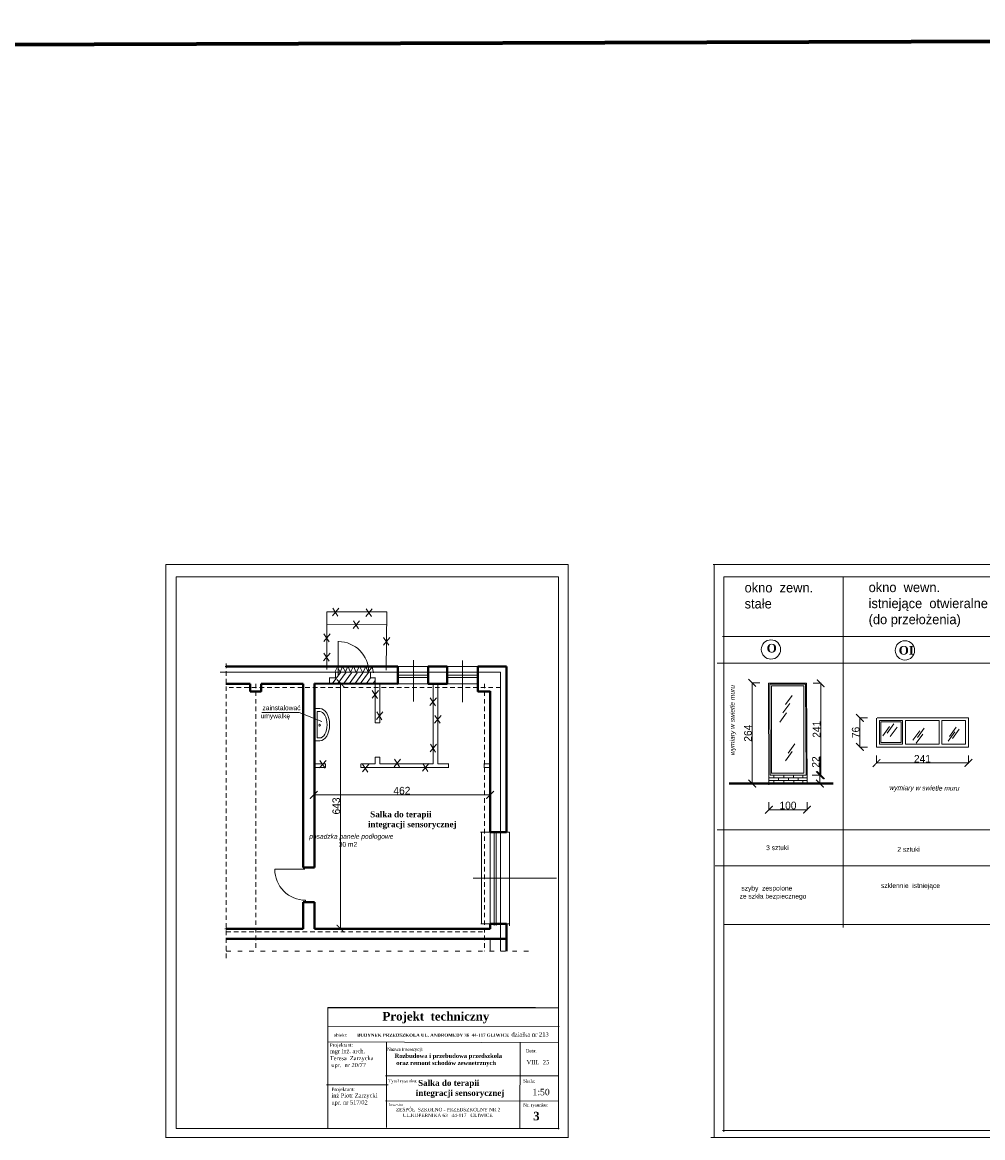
# Model space of a CAD drawing. Header units: millimetres. Extents: x 71367 to 297009, y -32559 to 7655.
# Tile 8 of 17: x 89448 to 91966, y -26349 to -23426. Entities that reach past the tile are written whole.
import ezdxf

# ---------------------------------------------------------------- set-up
doc = ezdxf.new("R2010")
doc.units = ezdxf.units.MM
doc.linetypes.add('2_LKR', pattern=[20, 12, -8])
doc.linetypes.add('ACAD_ISO03W100', pattern=[30, 12, -18])
doc.layers.get('0').update_dxf_attribs({"lineweight": 70})
doc.layers.add('wymiarowanie', color=7, linetype='Continuous', lineweight=30)
doc.styles.get("Standard").update_dxf_attribs({"font": 'phagspa.ttf'})
doc.dimstyles.new('ISO-25', dxfattribs={"dimtxt": 20, "dimasz": 20, "dimexe": 1.25, "dimexo": 0.625, "dimtad": 1, "dimdec": 0, "dimtxsty": 'Standard', "dimblk": 'ARCHTICK', "dimcen": 2.5, "dimclrd": 6, "dimclre": 6, "dimadec": 0, "dimazin": 0, "dimtfac": 1, "dimtdec": 0, "dimtmove": 0, "dimatfit": 3, "dimldrblk": 'ARCHTICK', "dimfxl": 20, "dimfxlon": 1, "dimlwd": 9, "dimlwe": 9, "dimarcsym": 0})

# ---------------------------------------------------------------- blocks, each defined once
blk = doc.blocks.new('_ArchTick')
at = {"color": 0, "linetype": 'ByBlock', "const_width": 0.15}
blk.add_lwpolyline([(-0.5, -0.5), (0.5, 0.5)], dxfattribs=at)
blk = doc.blocks.new('*D721')
at = {"color": 6, "lineweight": 9, "transparency": 16777216}
for p, q in [((90212.3, -25457.6), (90212.3, -25449.1)), ((90674.7, -25450.4), (90212.3, -25450.4)), ((90674.7, -25458.4), (90674.7, -25449.1))]:
    blk.add_line(p, q, dxfattribs=at)
at = {"layer": 'Defpoints', "color": 0, "lineweight": 25, "transparency": 16777216}
for p in [(90212.3, -25450.4), (90212.3, -25458.3), (90674.7, -25459)]:
    blk.add_point(p, dxfattribs=at)
at = {"color": 6, "lineweight": 9, "transparency": 16777216, "xscale": 20, "yscale": 20, "zscale": 20, "rotation": 180}
blk.add_blockref('_ArchTick', (90212.3, -25450.4), dxfattribs=at)
at = {"color": 6, "lineweight": 9, "transparency": 16777216, "xscale": 20, "yscale": 20, "zscale": 20}
blk.add_blockref('_ArchTick', (90674.7, -25450.4), dxfattribs=at)
at = {"color": 0, "lineweight": 20, "transparency": 16777216, "insert": (90443.5, -25439.4), "char_height": 20, "attachment_point": 5}
blk.add_mtext('462', dxfattribs=at)
blk = doc.blocks.new('*D722')
at = {"color": 6, "lineweight": 9, "transparency": 16777216}
for p, q in [((90264.7, -25157.9), (90283.7, -25157.9)), ((90282.5, -25800.9), (90282.5, -25157.9)), ((90262.9, -25800.9), (90283.7, -25800.9))]:
    blk.add_line(p, q, dxfattribs=at)
at = {"layer": 'Defpoints', "color": 0, "lineweight": 25, "transparency": 16777216}
for p in [(90264.1, -25157.9), (90282.5, -25157.9), (90262.3, -25800.9)]:
    blk.add_point(p, dxfattribs=at)
at = {"color": 6, "lineweight": 9, "transparency": 16777216, "xscale": 20, "yscale": 20, "zscale": 20}
for p, rotation in [((90282.5, -25157.9), 90), ((90282.5, -25800.9), 270)]:
    blk.add_blockref('_ArchTick', p, dxfattribs=dict(at, rotation=rotation))
at = {"color": 0, "lineweight": 20, "transparency": 16777216, "insert": (90271.5, -25479.4), "char_height": 20, "attachment_point": 5, "rotation": 90}
blk.add_mtext('643', dxfattribs=at)
blk = doc.blocks.new('*D729')
at = {"color": 6, "lineweight": 9, "transparency": 16777216}
for p, q in [((91687.8, -25346.7), (91687.8, -25367.9)), ((91687.8, -25366.7), (91928.5, -25366.7)), ((91928.5, -25346.7), (91928.5, -25367.9))]:
    blk.add_line(p, q, dxfattribs=at)
at = {"layer": 'Defpoints', "color": 0, "lineweight": 25, "transparency": 16777216}
for p in [(91687.8, -25343), (91928.5, -25343), (91928.5, -25366.7)]:
    blk.add_point(p, dxfattribs=at)
at = {"color": 6, "lineweight": 9, "transparency": 16777216, "xscale": 20, "yscale": 20, "zscale": 20, "rotation": 180}
blk.add_blockref('_ArchTick', (91687.8, -25366.7), dxfattribs=at)
at = {"color": 6, "lineweight": 9, "transparency": 16777216, "xscale": 20, "yscale": 20, "zscale": 20}
blk.add_blockref('_ArchTick', (91928.5, -25366.7), dxfattribs=at)
at = {"color": 0, "lineweight": 20, "transparency": 16777216, "insert": (91808.1, -25355.8), "char_height": 20, "attachment_point": 5}
blk.add_mtext('241', dxfattribs=at)
blk = doc.blocks.new('*D735')
at = {"color": 6, "lineweight": 9, "transparency": 16777216}
for p, q in [((91664.1, -25248.5), (91642.9, -25248.5)), ((91644.1, -25248.5), (91644.1, -25324.9)), ((91664.1, -25324.9), (91642.9, -25324.9))]:
    blk.add_line(p, q, dxfattribs=at)
at = {"layer": 'Defpoints', "color": 0, "lineweight": 25, "transparency": 16777216}
for p in [(91928.5, -25248.5), (91644.1, -25324.9), (91928.5, -25324.9)]:
    blk.add_point(p, dxfattribs=at)
at = {"color": 6, "lineweight": 9, "transparency": 16777216, "xscale": 20, "yscale": 20, "zscale": 20}
for p, rotation in [((91644.1, -25248.5), 90), ((91644.1, -25324.9), 270)]:
    blk.add_blockref('_ArchTick', p, dxfattribs=dict(at, rotation=rotation))
at = {"color": 0, "lineweight": 20, "transparency": 16777216, "insert": (91633.2, -25286.7), "char_height": 20, "attachment_point": 5, "rotation": 90}
blk.add_mtext('76', dxfattribs=at)
blk = doc.blocks.new('*D737')
at = {"color": 6, "lineweight": 9, "transparency": 16777216}
for p, q in [((91405.6, -25469.3), (91405.6, -25490.6)), ((91505.6, -25469.3), (91505.6, -25490.6)), ((91505.6, -25489.3), (91405.6, -25489.3))]:
    blk.add_line(p, q, dxfattribs=at)
at = {"layer": 'Defpoints', "color": 0, "lineweight": 25, "transparency": 16777216}
for p in [(91405.6, -25423.9), (91505.6, -25421.4), (91405.6, -25489.3)]:
    blk.add_point(p, dxfattribs=at)
at = {"color": 6, "lineweight": 9, "transparency": 16777216, "xscale": 20, "yscale": 20, "zscale": 20, "rotation": 180}
blk.add_blockref('_ArchTick', (91405.6, -25489.3), dxfattribs=at)
at = {"color": 6, "lineweight": 9, "transparency": 16777216, "xscale": 20, "yscale": 20, "zscale": 20}
blk.add_blockref('_ArchTick', (91505.6, -25489.3), dxfattribs=at)
at = {"color": 0, "lineweight": 20, "transparency": 16777216, "insert": (91455.6, -25478.3), "char_height": 20, "attachment_point": 5}
blk.add_mtext('100', dxfattribs=at)
blk = doc.blocks.new('*D740')
at = {"color": 6, "lineweight": 9, "transparency": 16777216}
for p, q in [((91381.7, -25156.8), (91360.5, -25156.8)), ((91361.7, -25420.7), (91361.7, -25156.8)), ((91381.7, -25420.7), (91360.5, -25420.7))]:
    blk.add_line(p, q, dxfattribs=at)
at = {"layer": 'Defpoints', "color": 0, "lineweight": 25, "transparency": 16777216}
for p in [(91361.7, -25156.8), (91404, -25156.8), (91410.1, -25420.7)]:
    blk.add_point(p, dxfattribs=at)
at = {"color": 6, "lineweight": 9, "transparency": 16777216, "xscale": 20, "yscale": 20, "zscale": 20}
for p, rotation in [((91361.7, -25156.8), 90), ((91361.7, -25420.7), 270)]:
    blk.add_blockref('_ArchTick', p, dxfattribs=dict(at, rotation=rotation))
at = {"color": 0, "lineweight": 20, "transparency": 16777216, "insert": (91350.7, -25288.7), "char_height": 20, "attachment_point": 5, "rotation": 90}
blk.add_mtext('264', dxfattribs=at)
blk = doc.blocks.new('*D741')
at = {"color": 6, "lineweight": 9, "transparency": 16777216}
for p, q in [((91539.3, -25398.6), (91539.3, -25349.8)), ((91519.3, -25398.6), (91540.5, -25398.6)), ((91539.3, -25420.9), (91539.3, -25398.6)), ((91519.3, -25420.9), (91540.5, -25420.9))]:
    blk.add_line(p, q, dxfattribs=at)
at = {"layer": 'Defpoints', "color": 0, "lineweight": 25, "transparency": 16777216}
for p in [(91505.5, -25398.6), (91539.3, -25398.6), (91505.6, -25420.9)]:
    blk.add_point(p, dxfattribs=at)
at = {"color": 6, "lineweight": 9, "transparency": 16777216, "xscale": 20, "yscale": 20, "zscale": 20}
for p, rotation in [((91539.3, -25398.6), 90), ((91539.3, -25420.9), 270)]:
    blk.add_blockref('_ArchTick', p, dxfattribs=dict(at, rotation=rotation))
at = {"color": 0, "lineweight": 20, "transparency": 16777216, "insert": (91528.5, -25364.2), "char_height": 20, "attachment_point": 5, "rotation": 90}
blk.add_mtext('22', dxfattribs=at)
blk = doc.blocks.new('*D742')
at = {"color": 6, "lineweight": 9, "transparency": 16777216}
for p, q in [((91521.4, -25158), (91542.6, -25158)), ((91541.4, -25398.6), (91541.4, -25158)), ((91521.4, -25398.6), (91542.6, -25398.6))]:
    blk.add_line(p, q, dxfattribs=at)
at = {"layer": 'Defpoints', "color": 0, "lineweight": 25, "transparency": 16777216}
for p in [(91504.2, -25158), (91541.4, -25158), (91505.5, -25398.6)]:
    blk.add_point(p, dxfattribs=at)
at = {"color": 6, "lineweight": 9, "transparency": 16777216, "xscale": 20, "yscale": 20, "zscale": 20}
for p, rotation in [((91541.4, -25158), 90), ((91541.4, -25398.6), 270)]:
    blk.add_blockref('_ArchTick', p, dxfattribs=dict(at, rotation=rotation))
at = {"color": 0, "lineweight": 20, "transparency": 16777216, "insert": (91530.5, -25278.3), "char_height": 20, "attachment_point": 5, "rotation": 90}
blk.add_mtext('241', dxfattribs=at)

msp = doc.modelspace()

# ---------------------------------------------------------------- linework, layer by layer
at = {"color": 3, "lineweight": 70}
msp.add_line((107961.4, -23425.8), (71374.3, -23541.5), dxfattribs=at)
at = {"lineweight": 20}
for p, q in [((89824.3, -24846.8), (90879.2, -24846.8)), ((89824.3, -24846.8), (89824.3, -26348.6)), ((90879.2, -24846.8), (90879.1, -26348.4)), ((91259.6, -24846.8), (92314.5, -24846.8)), ((91261.7, -24846.7), (93348.8, -24846.7)), ((91261.7, -24846.7), (91261.7, -26348.7)), ((90854, -24879.2), (89851.7, -24879.2)), ((89851.7, -24879.2), (89851.7, -26324.9)), ((90854, -24879.2), (90854, -26326.5)), ((93327.7, -24879.2), (91287.1, -24879.2)), ((91287.1, -24879.2), (91287.1, -26332.9)), ((91600.2, -24878.7), (91600.2, -25798.1)), ((90076.7, -25234.7), (90174.1, -25234.7)), ((90174.1, -25234.7), (90233.3, -25257.8)), ((91687.8, -25324.9), (91687.8, -25249)), ((91695.2, -25255.3), (91756.2, -25255.3)), ((91695.2, -25255.4), (91756.2, -25255.4)), ((91698.7, -25259.2), (91752.5, -25259.2)), ((91763.5, -25255.4), (91852, -25255.3)), ((91859.3, -25255.3), (91920.7, -25255.3)), ((91698.7, -25313.5), (91752.5, -25313.5)), ((91502.9, -25394.6), (91502.9, -25394.6)), ((91287, -25789.7), (93329.1, -25789.7)), ((90249.9, -26056.3), (90855.7, -26057.7)), ((90248.9, -26097.5), (90854.3, -26099.9)), ((90245.9, -26210.4), (90407.8, -26210.5)), ((90249.5, -26296.8), (90249.5, -26323)), ((93329.4, -26329.7), (91284.1, -26329.7)), ((89824.5, -26348.3), (90880.3, -26348.3)), ((91253.3, -26348.2), (93345.5, -26348.2)), ((91259.8, -26348.3), (92315.6, -26348.3))]:
    msp.add_line(p, q, dxfattribs=at)
at = {"lineweight": 9}
for p, q in [((90247.1, -25121.9), (90247.1, -24970.3)), ((90247.1, -24970.3), (90403.6, -24970.3)), ((90278.5, -24961.2), (90261.6, -24981.3)), ((90262.3, -24961.2), (90275.9, -24982)), ((90366, -24962.4), (90349.1, -24982.5)), ((90349.8, -24962.4), (90363.4, -24983.2)), ((90402.7, -25123.8), (90403.6, -24970.3)), ((90247.1, -25002.9), (90402.7, -25004.8)), ((90332.5, -24994.3), (90315.6, -25014.4)), ((90316.2, -24994.3), (90329.9, -25015)), ((90255.6, -25028.6), (90238.7, -25048.7)), ((90239.3, -25028.6), (90253, -25049.4)), ((90276.8, -25138.1), (90276.8, -25047.8)), ((90411.8, -25037.6), (90394.9, -25057.7)), ((90395.6, -25037.6), (90409.2, -25058.4)), ((91283.8, -25035.1), (93322.3, -25035.1)), ((90255.2, -25078.9), (90238.3, -25099)), ((90238.9, -25078.9), (90252.6, -25099.6)), ((90473.6, -25097.3), (90473.6, -25205.4)), ((90602.6, -25098.6), (90602.6, -25207.3)), ((91270.4, -25105.2), (93319.3, -25105.2)), ((89966.9, -25129.1), (90702.4, -25129.1)), ((90717.6, -25114.1), (89980.2, -25114.1)), ((89983.2, -25129.1), (90702.4, -25129.1)), ((90282.2, -25129.7), (90260.5, -25159.4)), ((90267.6, -25128.4), (90274.6, -25114.5)), ((90269.5, -25143.2), (90269.5, -25129.1)), ((90274.6, -25114.5), (90281.6, -25128.4)), ((90297.3, -25129), (90275.6, -25158.7)), ((90281.6, -25128.4), (90288.2, -25114.1)), ((90288.2, -25114.1), (90295.5, -25128)), ((90311.3, -25130.4), (90290.3, -25159.1)), ((90295.5, -25128), (90302.1, -25113.4)), ((90302.1, -25113.4), (90308.8, -25128.8)), ((90326.3, -25130.4), (90305.4, -25159.1)), ((90308.8, -25128.8), (90316.8, -25113.4)), ((90316.8, -25113.4), (90323.4, -25129.5)), ((90341.4, -25130.4), (90320.4, -25159.1)), ((90323.4, -25129.5), (90332.3, -25113)), ((90332.3, -25113), (90340.7, -25130.2)), ((90356.1, -25129.7), (90334.4, -25159.4)), ((90340.7, -25130.2), (90348.8, -25114.1)), ((90348.8, -25114.1), (90355, -25128.8)), ((90355, -25128.8), (90365.3, -25114.8)), ((90360.9, -25143.2), (90360.9, -25129.1)), ((90365.3, -25114.8), (90369, -25130.6)), ((90432.9, -25113.9), (90432.9, -25160.7)), ((90512.8, -25112.1), (90512.4, -25160.7)), ((90562.5, -25113), (90562.4, -25160.7)), ((90702.3, -25129.1), (90702.3, -25859.7)), ((90702.3, -25129.1), (90702.3, -25547.9)), ((90717.6, -25114), (90717.6, -25547.9)), ((89983.2, -25159.1), (90045.5, -25159.1)), ((90045.5, -25159.1), (90045.5, -25179.1)), ((90074.7, -25159.1), (90184.5, -25159.1)), ((90074.7, -25159.1), (90074.7, -25179.1)), ((90184.5, -25159.1), (90184.5, -25641)), ((90214.5, -25158.8), (90214.5, -25641)), ((90214.5, -25158.8), (90214.5, -25369.4)), ((90214.5, -25159.1), (90525.5, -25159.1)), ((90253.9, -25143.2), (90269.5, -25143.2)), ((90254.1, -25159.1), (90254.1, -25142.9)), ((90361.5, -25143.2), (90349.8, -25159.1)), ((90361, -25143.2), (90373.5, -25143.2)), ((90373.5, -25150.7), (90367.4, -25159.1)), ((90373.5, -25142.8), (90373.5, -25261.5)), ((90385.5, -25159.1), (90385.5, -25261.5)), ((90432.5, -25136.8), (90513.2, -25136.8)), ((90432.5, -25142.5), (90513.2, -25142.5)), ((90525.5, -25159.1), (90525.5, -25369.4)), ((90537.5, -25159.1), (90537.5, -25369.4)), ((90537.5, -25159.1), (90642.7, -25159.1)), ((90563.2, -25136.8), (90643.5, -25136.8)), ((90563.2, -25142.5), (90643.5, -25142.5)), ((90702.3, -25159.1), (90702.4, -25159.1)), ((90045.5, -25179.1), (90075.5, -25179.1)), ((90382.1, -25176.7), (90365.2, -25196.8)), ((90365.8, -25176.7), (90379.5, -25197.5)), ((90642.1, -25179.1), (90675.6, -25179.1)), ((90675.3, -25178.5), (90675.3, -25369.4)), ((90533.8, -25196.3), (90516.9, -25216.4)), ((90517.5, -25196.3), (90531.2, -25217)), ((90393.6, -25232.5), (90376.7, -25252.6)), ((90377.4, -25232.5), (90391, -25253.3)), ((90546.1, -25242), (90529.3, -25262.1)), ((90529.9, -25242), (90543.5, -25262.8)), ((90373.5, -25261.5), (90385.5, -25261.5)), ((90534.5, -25317.6), (90517.6, -25337.7)), ((90518.3, -25317.6), (90531.9, -25338.4)), ((90243.3, -25369.4), (90214.5, -25369.4)), ((90244.6, -25359.8), (90227.7, -25379.8)), ((90228.4, -25359.8), (90242, -25380.5)), ((90243.3, -25369.3), (90243.3, -25378.9)), ((90373.5, -25369.4), (90335.8, -25369.4)), ((90335.8, -25369.5), (90335.8, -25378.9)), ((90356.7, -25370), (90339.8, -25390.1)), ((90340.5, -25370), (90354.1, -25390.7)), ((90373.5, -25351.9), (90373.5, -25369.4)), ((90373.5, -25351.9), (90385.5, -25351.9)), ((90385.5, -25351.9), (90385.5, -25369.4)), ((90525.5, -25369.4), (90385.5, -25369.4)), ((90440.2, -25356.4), (90423.3, -25376.5)), ((90424, -25356.4), (90437.6, -25377.1)), ((90514.3, -25368), (90497.4, -25388.1)), ((90498.1, -25368), (90511.7, -25388.7)), ((90565.8, -25369.4), (90537.5, -25369.4)), ((90565.8, -25368.1), (90565.8, -25379.7)), ((90658.9, -25368.1), (90658.9, -25379.7)), ((90675.3, -25369.4), (90658.9, -25369.4)), ((90214.5, -25378.9), (90214.5, -25641)), ((90243.3, -25378.9), (90214.6, -25378.9)), ((90565.8, -25378.9), (90335.8, -25378.9)), ((90675.3, -25378.9), (90658.9, -25378.9)), ((90675.3, -25378.9), (90675.3, -25801.3)), ((91270.4, -25542.3), (93319.3, -25542.3)), ((90725.3, -25547.9), (90649.2, -25547.9)), ((90652.1, -25547), (90652.1, -25789.5)), ((90685.1, -25549.3), (90685.1, -25792.9)), ((90690.9, -25548.9), (90690.9, -25792.9)), ((90725.2, -25547.8), (90725.2, -25793.9)), ((90189.4, -25645.3), (90110.4, -25645.3)), ((90184.5, -25641), (90214.5, -25641)), ((91264.9, -25636.5), (93313.7, -25636.5)), ((90630.5, -25668.4), (90848.5, -25668.4)), ((90184.5, -25731.4), (90184.5, -25801.3)), ((90184.5, -25731.4), (90214.5, -25731.4)), ((90191.1, -25726.3), (90191.1, -25731.4)), ((90214.5, -25731.4), (90214.5, -25801.3)), ((90214.5, -25731.4), (90214.5, -25801.3)), ((89979.6, -25801.3), (90184.5, -25801.3)), ((90214.5, -25801.3), (90675.3, -25801.3)), ((90650.2, -25788.3), (90726.6, -25788.3)), ((90702.3, -25788.3), (90702.3, -25859.7)), ((90717.6, -25788.3), (90717.6, -25859.7)), ((89983.2, -25827.5), (90675.3, -25827.5)), ((90675.3, -25827.5), (90675.3, -25859.7)), ((90793.7, -26007.5), (90249.5, -26007.5)), ((90249.5, -26091.1), (90249.5, -26007.5)), ((90249.5, -26091.1), (90249.5, -26296.8)), ((90403.1, -26097.5), (90402.8, -26322.3)), ((90753.5, -26097.9), (90752.8, -26323)), ((90400.6, -26186.4), (90853.8, -26186.5)), ((90400.6, -26252.3), (90855.1, -26253.2)), ((90856, -26324.9), (89851.7, -26324.9))]:
    msp.add_line(p, q, dxfattribs=at)
at = {"linetype": '2_LKR', "lineweight": 9}
for p, q in [((89983.2, -25106.1), (89983.2, -25882.6)), ((90060.3, -25159.1), (90060.3, -25858.9)), ((90660.3, -25159.1), (90660.3, -25859.7)), ((90702.3, -25169.1), (89985, -25169.2)), ((89983.2, -25808.9), (90659.7, -25808.9))]:
    msp.add_line(p, q, dxfattribs=at)
at = {"lineweight": 40}
for p, q in [((90432.9, -25114.1), (89982.2, -25114.1)), ((90432.9, -25159.1), (90432.9, -25114.1)), ((90512.4, -25159.1), (90512.8, -25114.1)), ((90512.8, -25114.1), (90562.5, -25114.1)), ((90562.5, -25114.1), (90562.4, -25159.1)), ((90642.9, -25114.1), (90717.6, -25114)), ((90643, -25113.2), (90643, -25179.3)), ((90717.6, -25114), (90717.6, -25547.9)), ((90045.5, -25159.1), (89982.2, -25159.1)), ((90045.5, -25179.1), (90045.5, -25159.1)), ((90184.5, -25159.1), (90074.7, -25159.1)), ((90074.7, -25159.1), (90074.7, -25179.1)), ((90184.5, -25641), (90184.5, -25159.1)), ((90214.5, -25158.8), (90432.9, -25159.1)), ((90214.5, -25158.8), (90214.5, -25641)), ((90562.4, -25159.1), (90512.4, -25159.1)), ((90074.7, -25179.1), (90045.5, -25179.1)), ((90675.3, -25179.1), (90642.7, -25179.1)), ((90675.3, -25547.9), (90675.3, -25178.5)), ((90717.6, -25547.9), (90675.3, -25547.9)), ((90214.5, -25641), (90184.5, -25641)), ((90184.5, -25801.3), (90184.5, -25731.4)), ((90184.5, -25731.4), (90214.5, -25731.4)), ((90214.5, -25731.4), (90214.5, -25801.3)), ((90184.5, -25801.3), (89983.2, -25801.3)), ((90214.5, -25801.3), (90675.3, -25801.3)), ((90675.3, -25801.3), (90675.3, -25788.3)), ((90675.3, -25788.3), (90717.6, -25788.3)), ((90717.6, -25788.3), (90717.6, -25859.7)), ((90720.3, -25827.5), (89982.2, -25827.5))]:
    msp.add_line(p, q, dxfattribs=at)
at = {"color": 3, "lineweight": 20}
for p, q in [((91404.2, -25157.5), (91504.2, -25158)), ((91405.6, -25423.9), (91404.2, -25157.5)), ((91505.6, -25421.4), (91504.2, -25158))]:
    msp.add_line(p, q, dxfattribs=at)
at = {"color": 0, "lineweight": 20}
for p, q in [((91408.6, -25399.1), (91408.1, -25160.3)), ((91408.1, -25160.3), (91501.8, -25160.6)), ((91412.1, -25164.9), (91497, -25164.8)), ((91412.1, -25164.9), (91412.1, -25394.1)), ((91497, -25393.3), (91497, -25164.8)), ((91502.9, -25398.6), (91501.8, -25160.6)), ((91466.9, -25189.6), (91449, -25213.7)), ((91460.2, -25211.2), (91442.3, -25235.3)), ((91452, -25235.5), (91434.2, -25259.6)), ((91928.5, -25248.8), (91689.2, -25248.8)), ((91928.4, -25248.8), (91693.8, -25248.8)), ((91928.5, -25248.5), (91928.5, -25324.9)), ((91695.2, -25255.3), (91695.2, -25317.2)), ((91698.7, -25255.3), (91698.7, -25255.4)), ((91698.7, -25259.2), (91698.7, -25313.5)), ((91721.9, -25271.4), (91704, -25295.5)), ((91733.5, -25264.5), (91715.6, -25288.7)), ((91741.6, -25272.8), (91723.7, -25297)), ((91752.5, -25255.3), (91752.5, -25255.4)), ((91752.5, -25259.2), (91752.5, -25313.5)), ((91756.2, -25255.3), (91756.2, -25317.2)), ((91763.5, -25255.2), (91763.5, -25317.2)), ((91812.8, -25275.8), (91794.9, -25299.9)), ((91852, -25255.3), (91847, -25255.3)), ((91852, -25255.3), (91852, -25317.2)), ((91920.7, -25255.3), (91859.3, -25255.3)), ((91859.3, -25255.3), (91859.3, -25317.2)), ((91896.6, -25273.2), (91878.7, -25297.4)), ((91904.7, -25278.1), (91886.8, -25302.3)), ((91920.7, -25255.3), (91920.7, -25255.3)), ((91920.7, -25255.3), (91920.7, -25317.2)), ((91922.1, -25255.3), (91922.1, -25255.3)), ((91801.2, -25282.6), (91783.3, -25306.8)), ((91809.3, -25290.9), (91791.4, -25315.1)), ((91893.1, -25285), (91875.2, -25309.2)), ((91466.9, -25336.7), (91449, -25360.9)), ((91473.7, -25316.5), (91455.8, -25340.7)), ((91928.5, -25324.9), (91687.8, -25324.9)), ((91752.4, -25317.2), (91695.2, -25317.2)), ((91756.2, -25317.2), (91752.4, -25317.2)), ((91852, -25317.2), (91763.5, -25317.2)), ((91852, -25317.2), (91848.4, -25317.2)), ((91920.7, -25317.2), (91859.3, -25317.2)), ((91502.9, -25398.6), (91408.6, -25399.1)), ((91497.1, -25393.7), (91411.7, -25393.7))]:
    msp.add_line(p, q, dxfattribs=at)
at = {"color": 1, "lineweight": 20}
for p, q in [((91418.3, -25399.5), (91418.3, -25405.6)), ((91470.3, -25398.7), (91470.3, -25404.9)), ((91494.3, -25398.8), (91494.3, -25405)), ((91404.9, -25405.6), (91505.2, -25405.6)), ((91405.6, -25412.9), (91505.9, -25412.9)), ((91405.6, -25418.6), (91505.8, -25418.6)), ((91418.7, -25412.7), (91418.7, -25418.9)), ((91431.1, -25405.7), (91431.1, -25411.9)), ((91444.7, -25400.2), (91444.7, -25406.4)), ((91444.8, -25412.8), (91444.8, -25419)), ((91456.6, -25405.7), (91456.6, -25411.9)), ((91470.6, -25412.4), (91470.6, -25418.6)), ((91482.7, -25405.7), (91482.7, -25411.9)), ((91494.2, -25412.3), (91494.2, -25418.5))]:
    msp.add_line(p, q, dxfattribs=at)
at = {"color": 0, "lineweight": 40}
msp.add_line((91574.4, -25420.8), (91301, -25420.9), dxfattribs=at)
at = {"linetype": 'ACAD_ISO03W100', "lineweight": 9}
msp.add_line((89983.2, -25859.7), (90783.2, -25859.7), dxfattribs=at)
at = {"lineweight": 25}
msp.add_line((90249.5, -26007.5), (90854.3, -26008.6), dxfattribs=at)
at = {"lineweight": 20}
for centre in [(91411, -25069.3), (91762.2, -25071.7)]:
    msp.add_circle(centre, 25.3, dxfattribs=at)
at = {"lineweight": 9}
for centre, radius, start, end in [((90276.3, -25128.8), 80.2, 359.8031, 89.6876), ((90190.4, -25646.3), 80, 179.2779, 270.4854)]:
    msp.add_arc(centre, radius, start, end, dxfattribs=at)
at = {"layer": 'wymiarowanie', "lineweight": 20}
for p, q in [((90228.2, -25224), (90213.8, -25224)), ((90228.2, -25231.6), (90221.4, -25231.6)), ((90221.4, -25301.2), (90221.4, -25231.6)), ((90228.2, -25308.8), (90213.8, -25308.8)), ((90228.2, -25301.2), (90221.4, -25301.2))]:
    msp.add_line(p, q, dxfattribs=at)
msp.add_circle((90227.9, -25267.8), 2.38, dxfattribs=at)
for major_axis, ratio in [((0, 42.4), 0.606838), ((0, 34.8), 0.545315)]:
    msp.add_ellipse((90228.2, -25266.4), major_axis=major_axis, ratio=ratio, start_param=3.141593, end_param=6.283185, dxfattribs=at)

# ---------------------------------------------------------------- texts
at = {"lineweight": 9, "attachment_point": 1}
for s, insert, char_height in [('{\\fTimes New Roman|b1|i0|c238|p18; O}', (91391.3, -25054.7), 22.4), ('{\\fTimes New Roman|b1|i0|c238|p18; OI}', (91737.5, -25060.2), 22.4), ('{\\fTimes New Roman|b1|i0|c238|p18; Salka do terapii\\Pintegracji sensorycznej}', (90354.5, -25493.3), 15.68), ('{\\fTimes New Roman|b1|i0|c238|p18; Projekt  techniczny}', (90384.2, -26019.3), 22.4), ('{\\fTimes New Roman|b0|i0|c238|p18;Projektant:\\P\\H1.2x;mgr inż. arch.\\PTeresa  Zarzycka \\P upr.  nr 20/77}', (90254.4, -26101.2), 9.1), ('{\\fTimes New Roman|b0|i0|c238|p18;\\H1.2x;obiekt:       \\fTimes New Roman|b1|i0|c238|p18; BUDYNEK PRZEDSZKOLA UL. ANDROMEDY 36  44-117 GLIWICE}', (90264.7, -26075.7), 7), ('{\\fTimes New Roman|b0|i0|c238|p18;\\H1.2x;Nazwa inwestycji:}', (90404.9, -26113.1), 7), ('{\\fTimes New Roman|b0|i0|c238|p18;\\H1.2x;Data:}', (90768.8, -26116.6), 7), ('{\\fTimes New Roman|b0|i0|c238|p18;\\H1.6x;VIII.  25}', (90770.4, -26145.2), 7), ('{\\fTimes New Roman|b0|i0|c238|p18;Projektant:\\P\\H1.2x;inż Piotr Zarzycki\\Pupr. nr 517/02}', (90258.8, -26217.4), 9.1), ('{\\fTimes New Roman|b0|i0|c238|p18;\\H1.2x;Tytuł rysunku:}', (90407.8, -26195.6), 7), ('{\\fTimes New Roman|b1|i0|c238|p18; Salka do terapii\\Pintegracji sensorycznej}', (90480, -26197.3), 15.68), ('{\\fTimes New Roman|b0|i0|c238|p18;\\H1.2x;Skala:}', (90761.4, -26195.7), 7), ('{\\fTimes New Roman|b0|i0|c238|p18;\\H1.6x;1:50}', (90785.9, -26220.6), 10.5), ('{\\fTimes New Roman|b0|i0|c238|p18;\\H1.2x;Nr. rysunku:}', (90761.4, -26258.6), 7)]:
    msp.add_mtext(s, dxfattribs=dict(at, insert=insert, char_height=char_height))
for s, insert, char_height, width in [('{\\fTimes New Roman|b1|i0|c238|p18;               \\P  \\fTimes New Roman|b0|i0|c238|p18; działka nr 213}', (90717.7, -26053.7), 11.2, 339.468), ('{\\fTimes New Roman|b1|i0|c238|p18;               \\PRozbudowa i przebudowa przedszkola\\P oraz remont schodów zewnetrznych}', (90424.3, -26109.8), 11.2, 339.468), ('{\\fTimes New Roman|b0|i0|c238|p18;\\H0.625x;  Inwestor       \\P         \\H1.2857x;ZESPÓŁ  SZKOLNO - PRZEDSZKOLNY NR 2  \\P            UL.KOPERNIKA 63   44-117   GLIWICE  \\P  \\H1.2444x; }', (90404, -26258.8), 11.2, 473.746), ('{\\fTimes New Roman|b1|i0|c238|p18;  3}', (90770.6, -26280.8), 22.4, 41.334)]:
    msp.add_mtext(s, dxfattribs=dict(at, insert=insert, char_height=char_height, width=width))
at = {"layer": 'wymiarowanie', "lineweight": 20, "attachment_point": 1}
for s, insert, char_height, width in [('okno  zewn. \\Pstałe    ', (91341.9, -24894.6), 25.2, 497.271), ('okno  wewn.\\Pistniejące  otwieralne  \\P(do przełożenia)    ', (91667, -24893.8), 25.2, 497.271), (' zainstalować \\Pumywalkę\\P{\\H0.8889x;    }', (90073.2, -25215.9), 12.6, 248.635), (' {\\fMicrosoft PhagsPa|b0|i1|c0|p34;posadzka panele podłogowe\\P                 }30 m2\\P{\\H0.8889x;    }', (90195.8, -25552.8), 12.6, 248.635), ('3 sztuki\\P{\\H0.8889x;    }', (91398.4, -25582.5), 12.6, 248.635), ('2 sztuki\\P{\\H0.8889x;    }', (91742.3, -25586.7), 12.6, 248.635), (' szyby  zespolone \\Pze szkła bezpiecznego', (91328.7, -25688.5), 12.6, 318.681), (' szklennie  istniejące', (91694.5, -25681.6), 12.6, 248.635)]:
    msp.add_mtext(s, dxfattribs=dict(at, insert=insert, char_height=char_height, width=width))
at = {"layer": 'wymiarowanie', "color": 3, "lineweight": 20, "insert": (91303.4, -25346.1), "char_height": 12.6, "width": 248.635, "attachment_point": 1, "rotation": 90}
msp.add_mtext('{\\fMicrosoft PhagsPa|b0|i1|c0|p34;wymiary w swietle muru\\P\\fMicrosoft PhagsPa|b0|i0|c0|p34;\\H0.8889x;    }', dxfattribs=at)
at = {"layer": 'wymiarowanie', "lineweight": 20, "insert": (91721.5, -25425.2), "char_height": 12.6, "width": 248.635, "attachment_point": 1, "rotation": 359.4924}
msp.add_mtext('{\\fMicrosoft PhagsPa|b0|i1|c0|p34;wymiary w swietle muru\\P\\fMicrosoft PhagsPa|b0|i0|c0|p34;\\H0.8889x;    }', dxfattribs=at)

# ---------------------------------------------------------------- dimensions: what is measured, and where the dimension line sits
at = {"lineweight": 20}
for base, p1, p2, picture, middle in [((90282.5, -25157.9), (90262.3, -25800.9), (90264.1, -25157.9), '*D722', (90271.5, -25479.4)), ((91644.1, -25324.9), (91928.5, -25248.5), (91928.5, -25324.9), '*D735', (91633.2, -25286.7))]:
    dim = msp.add_linear_dim(base=base, p1=p1, p2=p2, angle=90, dimstyle='ISO-25', dxfattribs=at)
    dim.commit()
    dim.dimension.update_dxf_attribs({"geometry": picture, "text_midpoint": middle})
at = {"color": 3, "lineweight": 20}
for base, p1, p2, picture, middle in [((91361.7, -25156.8), (91410.1, -25420.7), (91404, -25156.8), '*D740', (91350.7, -25288.7)), ((91541.4, -25158), (91505.5, -25398.6), (91504.2, -25158), '*D742', (91530.5, -25278.3)), ((91539.3, -25398.6), (91505.6, -25420.9), (91505.5, -25398.6), '*D741', (91528.5, -25364.2))]:
    dim = msp.add_linear_dim(base=base, p1=p1, p2=p2, angle=90, dimstyle='ISO-25', dxfattribs=at)
    dim.commit()
    dim.dimension.update_dxf_attribs({"geometry": picture, "text_midpoint": middle})
at = {"lineweight": 20}
for base, p1, p2, picture, middle in [((91928.5, -25366.7), (91687.8, -25343), (91928.5, -25343), '*D729', (91808.1, -25355.8)), ((90212.3, -25450.4), (90674.7, -25459), (90212.3, -25458.3), '*D721', (90443.5, -25439.4))]:
    dim = msp.add_linear_dim(base=base, p1=p1, p2=p2, dimstyle='ISO-25', dxfattribs=at)
    dim.commit()
    dim.dimension.update_dxf_attribs({"geometry": picture, "text_midpoint": middle})
at = {"color": 3, "lineweight": 20}
dim = msp.add_linear_dim(base=(91405.6, -25489.3), p1=(91505.6, -25421.4), p2=(91405.6, -25423.9), dimstyle='ISO-25', dxfattribs=at)
dim.commit()
dim.dimension.update_dxf_attribs({"geometry": '*D737', "text_midpoint": (91455.6, -25478.3)})

doc.saveas('drawing.dxf')
